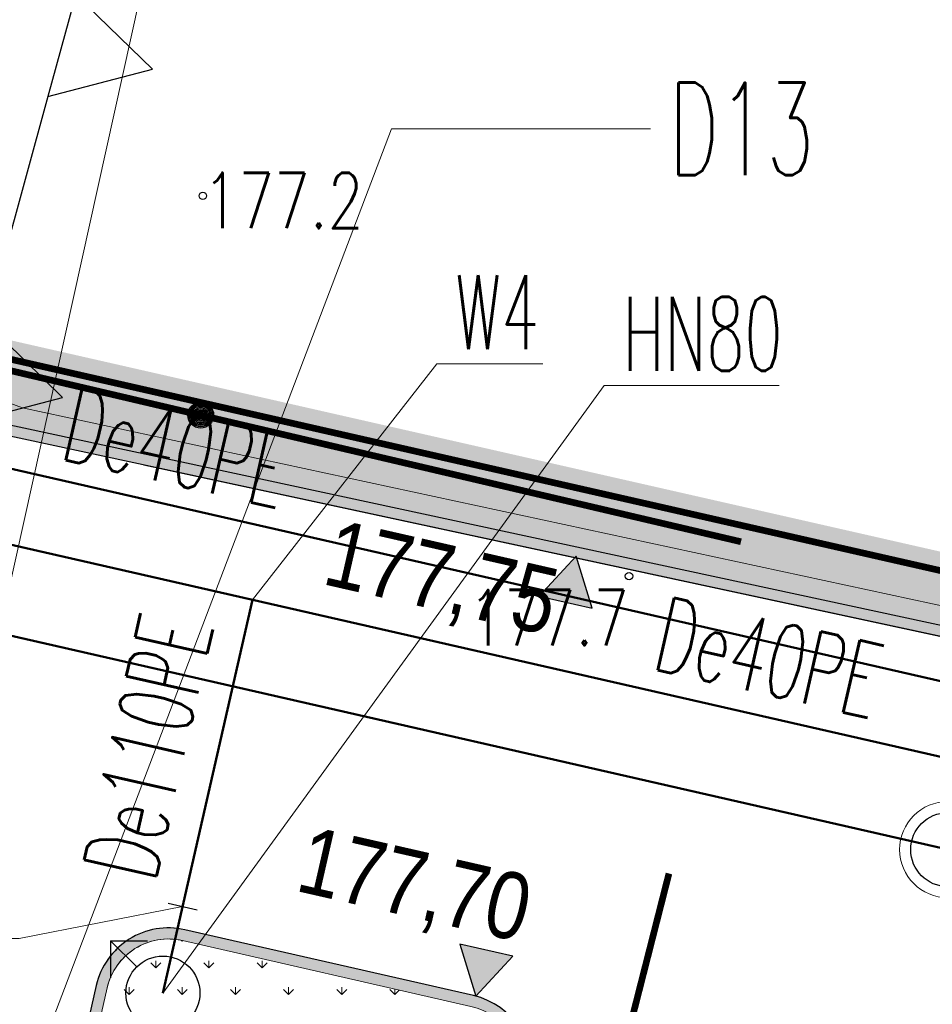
# Model space of a CAD drawing. Header units: metres. Extents: x 964 to 7125, y -212 to 9570.
# Tile 43 of 185: x 1678 to 1691, y 267 to 281. Entities that reach past the tile are written whole.
import ezdxf
from ezdxf import colors
from ezdxf.entities.mleader import LeaderData, LeaderLine
from ezdxf.enums import TextEntityAlignment as Align
from ezdxf.math import Vec2, Vec3

# ---------------------------------------------------------------- set-up
doc = ezdxf.new("R2010")
doc.units = ezdxf.units.M
for name, pattern in [('3901', [0]), ('CENTER2', [1.125, 0.75, -0.125, 0.125, -0.125]), ('CIĄGłA', [0])]:
    doc.linetypes.add(name, pattern=pattern)
for name, color, linetype, lineweight in [('- AGP-1_OPISY', 7, 'Continuous', 13), ('_IE', 240, 'Continuous', 9), ('AGP1_granica_opracow', 7, 'Continuous', 15), ('AGP1_HATCH', 7, 'Continuous', 5), ('AGP1_KRAWEZNIKI GRUBOŚCI', 7, 'Continuous', 15), ('AGP1_KRAWEZNIKI NOWE', 7, 'Continuous', 30), ('AGP1_OPISY', 7, 'Continuous', 13), ('IS-G', 40, 'Continuous', 50), ('IS-G-opis', 46, 'Continuous', 30), ('IS-KD-opis-rzedne', 96, 'Continuous', 30), ('IS-KS', 34, 'Continuous', 50), ('IS-KS-studnie', 34, 'Continuous', 30), ('IS-W', 160, 'Continuous', 50), ('IS-W-armatura', 160, 'Continuous', 30), ('IS-W-opis', 166, 'Continuous', 30), ('LINIE PRZEKROJOWE', 7, 'Continuous', 9)]:
    doc.layers.add(name, color=color, linetype=linetype, lineweight=lineweight)
for name, color, linetype in [('AGP1_linie_nieprzekraczalne', 7, 'Continuous'), ('Dzialki', 7, 'Continuous'), ('OT_Ogrodzenia', 7, 'Continuous'), ('OT_Rzedna', 7, 'Continuous'), ('OTO_L_0', 7, 'Continuous'), ('zz-odwodnienie', 5, 'Continuous')]:
    doc.layers.add(name, color=color, linetype=linetype)
doc.styles.add('ARIAL', font='arial.ttf')
doc.styles.add('IS-0.6', font='simplex.shx', dxfattribs={"width": 0.6})
doc.styles.get("Standard").update_dxf_attribs({"font": 'arial.ttf'})
doc.styles.add('STYL_ARIAL', font='simplex', dxfattribs={"width": 0.75, "oblique": 0.1})
pattern_1 = [(90, (-261.6057629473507, 0), (-0.3592102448, 0.3592102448), [0.09525, -0.6231704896]), (45, (-261.6057629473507, 0), (-0.3592102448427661, 0.3592102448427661), [0.09525, -0.41275]), (135, (-261.6057629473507, 0), (-0.3592102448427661, -0.3592102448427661), [0.09525, -0.41275])]

# ---------------------------------------------------------------- blocks, each defined once
blk = doc.blocks.new('PRZEKRÓJ TERENU OPIS PZT')
at = {"color": 251, "true_color": 0x636466}
blk.add_lwpolyline([(2712.743128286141, -19.58217211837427), (2800.1883275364, -19.29837133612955)], dxfattribs=at)
blk = doc.blocks.new('d_rzędna')
at = {"layer": 'zz-odwodnienie'}
blk.add_hatch(color=0, dxfattribs=at).paths.add_polyline_path([(0, 0), (0.3686594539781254, 0.6385369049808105), (-0.3686594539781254, 0.6385369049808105)])
at = {"layer": 'zz-odwodnienie', "color": 0}
for p, q in [((-0.3686594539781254, 0.6385369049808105), (0, 0)), ((0.3686594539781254, 0.6385369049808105), (-0.3686594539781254, 0.6385369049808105)), ((-0.3686594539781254, 0.6385369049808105), (0, 0)), ((0.3686594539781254, 0.6385369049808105), (-0.3686594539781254, 0.6385369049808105)), ((0, 0), (0.3686594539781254, 0.6385369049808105)), ((0, 0), (0.3686594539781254, 0.6385369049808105))]:
    blk.add_line(p, q, dxfattribs=at)
blk = doc.blocks.new('OTRN')
at = {"color": 0}
blk.add_circle((0, 0), 0.05, dxfattribs=at)
blk = doc.blocks.new('A$C1568745C')
at = {"color": 0, "linetype": 'Continuous', "lineweight": -2}
for p, q in [((-4.656612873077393e-10, 1.000000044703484), (-0.3535534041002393, 0.6464466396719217)), ((4.656612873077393e-10, 0.5000000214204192), (-4.656612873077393e-10, 1.000000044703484)), ((-4.656612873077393e-10, 1.000000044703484), (0.3535534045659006, 0.6464466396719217))]:
    blk.add_line(p, q, dxfattribs=at)
blk.add_circle((0, 0), 0.5000000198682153, dxfattribs=at)
blk = doc.blocks.new('_None', base_point=(2.5, 0))
blk = doc.blocks.new('IS-opis-studni-P-0.6')
at = {"color": 0, "linetype": 'Continuous', "lineweight": 15, "transparency": 16777216}
blk.add_line((0, 0), (3.5, 0), dxfattribs=at)
at = {"color": 0, "linetype": 'Continuous', "lineweight": -2, "transparency": 16777216, "style": 'IS-0.6', "width": 0.6}
for p in [(1.75, 0.25), (1.75, -1.25), (1.75, -2.5)]:
    blk.add_attdef('000,00', text='', height=1, dxfattribs=at).set_placement(p, align=Align.CENTER)
blk.add_attdef('S0', text='', height=1.25, dxfattribs=at).set_placement((3.75, 0), align=Align.MIDDLE_LEFT)

msp = doc.modelspace()

# ---------------------------------------------------------------- leaders
at = {"layer": 'IS-KD-opis-rzedne', "color": 8}
ml = msp.add_multileader_block('Standard', dxfattribs=at)
ml.set_content('IS-opis-studni-P-0.6', color=8)
ml.set_attribute('S0', 'D13', width=0)
ml.set_attribute('000,00', '177,70', width=0)
ml.set_attribute('000,00', '176,40', width=0)
ml.set_attribute('000,00', '', width=0)
ml.set_leader_properties(linetype='Continuous', lineweight=9)
ml.set_arrow_properties(name='NONE')
ml.build(insert=Vec2(0, 0))
ml.multileader.update_dxf_attribs({"has_dogleg": 0, "text_left_attachment_type": 6, "text_right_attachment_type": 6, "dogleg_length": 0, "arrow_head_size": 5, "block_connection_type": 1})
ctx = ml.context
ctx.base_point, ctx.char_height, ctx.arrow_head_size, ctx.landing_gap_size, ctx.plane_origin = Vec3(1683.472070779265, 279.3100434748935), 20, 5, 5, Vec3(1683.760820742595, 260.6077173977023)
ctx.left_attachment, ctx.right_attachment, ctx.text_align_type, ctx.attachment_type = 6, 6, 2, 1
notes = []
notes.append((ctx, [(1, (1, 1, 0), (1683.472070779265, 279.3100434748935), (1, 0), 0, [(0, [(1677.539129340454, 263.7144860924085)], 0, [])])]))
ctx.block.insert = Vec3(1683.472070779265, 279.3100434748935)
for ctx, leaders in notes:
    for number, flags, end, landing, length, lines in leaders:
        leader = LeaderData()
        leader.index, (leader.has_last_leader_line, leader.has_dogleg_vector, leader.attachment_direction) = number, flags
        leader.last_leader_point, leader.dogleg_vector, leader.dogleg_length = Vec3(end), Vec3(landing), length
        for number, points, colour, breaks in lines:
            line = LeaderLine()
            line.index, line.vertices, line.color, line.breaks = number, Vec3.list(points), colors.encode_raw_color(colour), breaks
            leader.lines.append(line)
        ctx.leaders.append(leader)

# ---------------------------------------------------------------- next in the draw order: block references
at = {"layer": 'LINIE PRZEKROJOWE', "color": 8, "linetype": 'CIĄGłA', "lineweight": 5, "rotation": 77.33843703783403}
msp.add_blockref('PRZEKRÓJ TERENU OPIS PZT', (1049.121817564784, -2439.27793463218), dxfattribs=at)

# ---------------------------------------------------------------- next in the draw order: hatches: boundary and pattern name
at = {"layer": 'AGP1_HATCH', "transparency": 33554625}
h = msp.add_hatch(dxfattribs=at)
h.set_pattern_fill('GRASS', color=8, scale=0.02)
h.set_pattern_definition(pattern_1)
edge = h.paths.add_edge_path()
edge.add_line((1656.421609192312, 281.1750997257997), (1656.12732490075, 280.1037389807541))
edge.add_arc((1693.613011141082, 442.3996465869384), 166.5687194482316, 256.9943948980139, 258.1500133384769)
edge.add_line((1659.408129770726, 279.380738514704), (1659.687923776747, 279.3204852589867))
edge.add_line((1659.687923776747, 279.3204852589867), (1659.805812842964, 279.8679188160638))
edge.add_line((1659.805812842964, 279.8679188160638), (1661.428610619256, 279.5184515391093))
edge.add_line((1661.428610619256, 279.5184515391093), (1661.310721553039, 278.9710179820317))
edge.add_line((1661.310721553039, 278.9710179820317), (1671.858992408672, 276.6994623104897))
edge.add_line((1671.858992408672, 276.6994623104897), (1672.890124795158, 277.4314030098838))
edge.add_line((1672.890124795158, 277.4314030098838), (1656.421609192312, 281.1750997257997))
edge = h.paths.add_edge_path()
edge.add_line((1672.890124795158, 277.4314030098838), (1671.858992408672, 276.6994623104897))
edge.add_line((1671.858992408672, 276.6994623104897), (1700.067020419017, 270.6249021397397))
edge.add_arc((1697.571881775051, 261.9819229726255), 8.995932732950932, -9.899978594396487, 73.89711847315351, ccw=False)
edge.add_line((1706.433859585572, 260.4352636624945), (1699.674548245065, 230.8202579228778))
edge.add_line((1699.674548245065, 230.8202579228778), (1699.038714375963, 230.9653696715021))
edge.add_line((1699.038714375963, 230.9653696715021), (1697.659528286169, 224.9226379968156))
edge.add_line((1697.659528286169, 224.9226379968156), (1693.427565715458, 225.8885363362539))
edge.add_line((1693.427565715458, 225.8885363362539), (1694.802276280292, 231.9116583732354))
edge.add_line((1694.802276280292, 231.9116583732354), (1691.417076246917, 230.9890328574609))
edge.add_line((1691.417076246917, 230.9890328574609), (1687.619809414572, 231.8557167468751))
edge.add_line((1687.619809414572, 231.8557167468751), (1687.208875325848, 230.0552605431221))
edge.add_line((1687.208875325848, 230.0552605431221), (1682.488514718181, 231.1293036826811))
edge.add_line((1682.488514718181, 231.1293036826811), (1682.900170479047, 232.9329218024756))
edge.add_line((1682.900170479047, 232.9329218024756), (1676.827230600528, 234.319002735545))
edge.add_line((1676.827230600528, 234.319002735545), (1675.092447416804, 235.4907377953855))
edge.add_arc((1674.59275734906, 234.8031445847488), 0.8499850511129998, 53.99321822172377, 167.1431079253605)
edge.add_line((1673.764082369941, 234.992280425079), (1672.473484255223, 229.3376865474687))
edge.add_line((1672.473484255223, 229.3376865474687), (1668.330036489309, 230.2833823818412))
edge.add_line((1668.330036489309, 230.2833823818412), (1668.697188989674, 231.8920150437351))
edge.add_line((1668.697188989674, 231.8920150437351), (1649.540477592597, 236.2643211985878))
edge.add_line((1649.540477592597, 236.2643211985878), (1649.540154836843, 236.2643948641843))
edge.add_line((1649.540154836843, 236.2643948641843), (1649.974062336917, 238.1655061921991))
edge.add_line((1649.974062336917, 238.1655061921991), (1646.074028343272, 239.0556455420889))
edge.add_line((1646.074028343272, 239.0556455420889), (1646.786081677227, 242.1754179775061))
edge.add_line((1646.786081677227, 242.1754179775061), (1651.996839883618, 262.8037986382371))
edge.add_arc((1649.233634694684, 263.5017936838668), 2.849999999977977, 345.8234528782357, 357.692915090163)
edge.add_line((1652.081324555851, 263.3870659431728), (1652.175551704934, 265.7259047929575))
edge.add_line((1652.175551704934, 265.7259047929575), (1643.651609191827, 234.6850997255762))
edge.add_line((1643.651609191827, 234.6850997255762), (1698.061609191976, 222.3150997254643))
edge.add_line((1698.061609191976, 222.3150997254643), (1709.121609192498, 269.1950997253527))
edge.add_line((1709.121609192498, 269.1950997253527), (1672.890124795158, 277.4314030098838))
at = {"layer": 'AGP1_HATCH', "transparency": 33554477}
h = msp.add_hatch(color=8, dxfattribs=at)
h.dxf.hatch_style = 1
h.paths.add_polyline_path([(1695.781931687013, 225.8640364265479), (1694.027059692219, 226.2645664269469), (1695.2442260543, 231.597427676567), (1696.999097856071, 231.1968974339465)], flags=16)
edge = h.paths.add_edge_path()
edge.add_arc((1698.717042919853, 465.5645542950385), 190.2882127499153, 257.0703403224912, 258.0782477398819)
edge.add_line((1659.408129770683, 279.3807385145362), (1700.062718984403, 270.6258284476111))
edge.add_line((1700.062718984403, 270.6258284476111), (1700.067878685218, 270.6246543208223))
edge.add_arc((1697.571881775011, 261.981922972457), 8.99593273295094, -9.899978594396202, 73.8914287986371, ccw=False)
edge.add_line((1706.433859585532, 260.4352636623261), (1699.674548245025, 230.8202579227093))
edge.add_line((1699.674548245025, 230.8202579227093), (1699.038714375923, 230.9653696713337))
edge.add_line((1699.038714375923, 230.9653696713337), (1697.659528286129, 224.9226379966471))
edge.add_line((1697.659528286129, 224.9226379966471), (1693.429270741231, 225.8924517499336))
edge.add_line((1693.429270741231, 225.8924517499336), (1694.808442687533, 231.9351207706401))
edge.add_line((1694.808442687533, 231.9351207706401), (1694.802276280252, 231.911658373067))
edge.add_line((1694.802276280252, 231.911658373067), (1691.417076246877, 230.9890328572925))
edge.add_line((1691.417076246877, 230.9890328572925), (1687.619809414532, 231.855716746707))
edge.add_line((1687.619809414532, 231.855716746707), (1687.208875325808, 230.0552605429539))
edge.add_line((1687.208875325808, 230.0552605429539), (1682.488514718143, 231.1293036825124))
edge.add_line((1682.488514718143, 231.1293036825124), (1682.900170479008, 232.9329218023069))
edge.add_line((1682.900170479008, 232.9329218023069), (1676.827230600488, 234.3190027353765))
edge.add_line((1676.827230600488, 234.3190027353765), (1675.092447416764, 235.4907377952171))
edge.add_arc((1674.59275734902, 234.8031445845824), 0.8499850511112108, 53.99321822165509, 167.1431079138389)
edge.add_line((1673.764082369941, 234.9922804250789), (1672.473484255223, 229.3376865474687))
edge.add_line((1672.473484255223, 229.3376865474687), (1668.330036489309, 230.2833823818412))
edge.add_line((1668.330036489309, 230.2833823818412), (1668.697188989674, 231.8920150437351))
edge.add_line((1668.697188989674, 231.8920150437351), (1649.540477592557, 236.2643211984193))
edge.add_line((1649.540477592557, 236.2643211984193), (1649.540209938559, 236.2646362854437))
edge.add_line((1649.540209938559, 236.2646362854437), (1649.974117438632, 238.1657476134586))
edge.add_line((1649.974117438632, 238.1657476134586), (1646.074028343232, 239.0556455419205))
edge.add_line((1646.074028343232, 239.0556455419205), (1646.786081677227, 242.1754179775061))
edge.add_line((1646.786081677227, 242.1754179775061), (1651.996839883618, 262.8037986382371))
edge.add_arc((1649.233634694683, 263.5017936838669), 2.849999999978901, 345.8234528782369, 357.6929150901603)
edge.add_line((1652.081324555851, 263.3870659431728), (1652.176031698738, 265.7378188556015))
edge.add_line((1652.176031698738, 265.7378188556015), (1652.3519190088, 266.3773577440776))
edge.add_line((1652.3519190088, 266.3773577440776), (1652.231202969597, 263.3810276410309))
edge.add_arc((1649.233634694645, 263.501793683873), 3.000000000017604, 345.82345287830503, 357.69291509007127, ccw=False)
edge.add_line((1652.142271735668, 262.767062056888), (1646.932321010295, 242.1420404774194))
edge.add_line((1646.932321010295, 242.1420404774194), (1649.857107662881, 241.4744904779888))
edge.add_arc((1649.632042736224, 240.497337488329), 1.002737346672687, -9.8722114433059, 77.02943066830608, ccw=False)
edge.add_line((1650.619932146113, 240.3254168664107), (1649.720050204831, 236.3771931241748))
edge.add_line((1649.720050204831, 236.3771931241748), (1672.72777492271, 231.1259360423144))
edge.add_line((1672.72777492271, 231.1259360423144), (1673.617843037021, 235.0256579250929))
edge.add_arc((1674.59275734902, 234.8031445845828), 0.9999850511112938, 54.147005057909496, 167.143107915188, ccw=False)
edge.add_line((1675.178456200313, 235.6136548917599), (1676.887949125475, 234.4590017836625))
edge.add_line((1676.887949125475, 234.4590017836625), (1691.413853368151, 231.143625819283))
edge.add_line((1691.413853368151, 231.143625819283), (1694.840114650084, 232.077442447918))
edge.add_line((1694.840114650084, 232.077442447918), (1699.561685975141, 230.999872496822))
edge.add_line((1699.561685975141, 230.999872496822), (1706.286755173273, 260.464850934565))
edge.add_arc((1697.571881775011, 261.9819229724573), 8.845932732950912, 350.1249919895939, 433.863969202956)
edge.add_line((1700.030332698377, 270.4793664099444), (1659.317902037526, 279.2464152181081))
edge.add_arc((1693.613011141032, 442.3996465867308), 166.7187194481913, 256.9978913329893, 258.1291453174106, ccw=False)
edge.add_line((1656.103480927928, 279.9552974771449), (1656.139164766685, 280.1010047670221))
h = msp.add_hatch(color=8, dxfattribs=at)
h.dxf.hatch_style = 1
h.paths.add_polyline_path([(1681.679460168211, 259.3846310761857), (1697.034582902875, 255.8799613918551), (1694.241082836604, 243.6407100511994), (1678.885967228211, 247.1454113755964)], flags=16)
edge = h.paths.add_edge_path(flags=16)
edge.add_line((1685.185346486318, 266.4311739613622), (1685.040709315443, 265.797470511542))
edge.add_line((1685.040709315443, 265.797470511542), (1679.483617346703, 267.0658272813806))
edge.add_line((1679.483617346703, 267.0658272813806), (1679.628254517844, 267.6995307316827))
edge.add_arc((1680.456943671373, 267.5103898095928), 0.8500000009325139, 77.14298656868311, 167.1429865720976, ccw=False)
edge.add_line((1680.646084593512, 268.3390789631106), (1684.545798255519, 267.449004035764))
edge.add_arc((1684.356657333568, 266.62031488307), 0.8500000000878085, -12.857013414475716, 77.14298656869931, ccw=False)
edge = h.paths.add_edge_path()
edge.add_line((1698.17639700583, 256.3886637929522), (1688.505109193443, 258.5960247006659))
edge.add_line((1688.505109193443, 258.5960247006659), (1688.983524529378, 260.6921210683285))
edge.add_line((1688.983524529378, 260.6921210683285), (1693.438948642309, 259.675210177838))
edge.add_line((1693.438948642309, 259.675210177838), (1694.663688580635, 265.0732275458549))
edge.add_arc((1694.414363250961, 264.1511328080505), 0.9552077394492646, 74.86959213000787, 168.3871311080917)
edge.add_line((1693.478708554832, 264.3434141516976), (1692.630909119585, 260.6289252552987))
edge.add_line((1692.630909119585, 260.6289252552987), (1684.441510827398, 262.4980825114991))
edge.add_line((1684.441510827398, 262.4980825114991), (1685.331585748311, 266.3977961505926))
edge.add_arc((1684.356657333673, 266.6203148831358), 1.000000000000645, 347.1429865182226, 437.1429865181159)
edge.add_line((1684.579176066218, 267.5952432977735), (1680.679462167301, 268.4853182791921))
edge.add_arc((1680.456943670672, 267.5103898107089), 1.000000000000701, 77.1430003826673, 167.1429865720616)
edge.add_line((1679.482015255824, 267.732908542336), (1679.304000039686, 266.9529658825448))
edge.add_line((1679.304000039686, 266.9529658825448), (1684.178626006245, 265.8403759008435))
edge.add_line((1684.178626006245, 265.8403759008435), (1682.821279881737, 259.8933084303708))
edge.add_line((1682.821279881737, 259.8933084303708), (1678.937735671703, 260.7796816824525))
edge.add_arc((1678.715134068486, 259.7827054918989), 1.021524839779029, 77.41362849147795, 166.3037866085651)
edge.add_line((1677.72265652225, 260.0245759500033), (1675.690284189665, 251.1200781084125))
edge.add_arc((1679.595507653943, 250.0981039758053), 4.03673152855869, 165.3349000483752, 256.6501541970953)
edge.add_line((1678.663441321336, 246.1704515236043), (1693.05116376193, 242.886582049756))
edge.add_arc((1693.490240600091, 244.8367181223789), 1.998954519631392, 257.3113330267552, 345.5301534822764)
edge.add_line((1695.425786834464, 244.3372384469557), (1698.17639700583, 256.3886637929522))
at = {"layer": 'AGP1_HATCH', "transparency": 33554625}
h = msp.add_hatch(dxfattribs=at)
h.set_pattern_fill('GRASS', color=8, scale=0.02)
h.set_pattern_definition(pattern_1)
h.paths.add_polyline_path([(1684.545798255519, 267.4490040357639), (1680.646084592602, 268.3390789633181, 0.4142135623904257), (1679.628254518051, 267.6995307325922), (1679.483617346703, 267.0658272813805), (1684.358259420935, 265.9532336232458), (1685.040709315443, 265.7974705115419), (1685.185346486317, 266.4311739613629, 0.4142135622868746)])

# ---------------------------------------------------------------- next in the draw order: linework, layer by layer
at = {"layer": '- AGP-1_OPISY', "color": 8, "linetype": 'CIĄGłA', "lineweight": 0}
msp.add_lwpolyline([(1700.030332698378, 270.4793664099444), (1680.122651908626, 274.7663030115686)], dxfattribs=at)
msp.add_lwpolyline([(1685.153570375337, 265.6178535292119), (1685.153570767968, 265.6178534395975), (1685.331585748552, 266.3977961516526, 0.4142135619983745), (1684.579176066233, 267.5952432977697), (1680.679462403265, 268.4853182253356, 0.4142135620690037), (1679.482015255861, 267.7329085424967), (1679.304000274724, 266.9529658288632), (1684.178644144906, 265.8403717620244)], format="xyb", dxfattribs=at)
msp.add_lwpolyline([(1679.483617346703, 267.0658272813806), (1685.040709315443, 265.7974705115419), (1685.185346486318, 266.4311739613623, 0.4142135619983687), (1684.545798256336, 267.4490040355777), (1680.646084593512, 268.3390789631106, 0.4142135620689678), (1679.628254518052, 267.6995307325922)], format="xyb", close=True, dxfattribs=at)
at = {"layer": '_IE', "color": 8, "linetype": 'CIĄGłA', "lineweight": 0}
for p, q in [((1676.890977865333, 276.1272935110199), (1678.483586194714, 275.5393752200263)), ((1678.483586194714, 275.5393752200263), (1699.453457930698, 271.0237055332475))]:
    msp.add_line(p, q, dxfattribs=at)
at = {"layer": 'AGP1_granica_opracow', "color": 8, "linetype": 'CENTER2', "lineweight": 9, "ltscale": 5, "const_width": 0.5}
msp.add_lwpolyline([(1709.121609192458, 269.1950997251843), (1656.421609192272, 281.1750997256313), (1643.651609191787, 234.6850997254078), (1698.061609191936, 222.3150997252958), (1709.121609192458, 269.1950997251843)], dxfattribs=at)
at = {"layer": 'AGP1_KRAWEZNIKI GRUBOŚCI', "color": 8}
msp.add_lwpolyline([(1685.040709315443, 265.7974705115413), (1685.185346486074, 266.4311739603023, 0.4142135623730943), (1684.545798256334, 267.4490040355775), (1680.64608459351, 268.3390789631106, 0.4142135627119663), (1679.62825451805, 267.6995307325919), (1679.483617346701, 267.06582728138), (1685.040709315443, 265.7974705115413)], format="xyb", dxfattribs=at)
at = {"layer": 'AGP1_KRAWEZNIKI NOWE', "color": 8, "linetype": 'CIĄGłA'}
for p, q in [((1659.408129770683, 279.3807385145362), (1700.062718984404, 270.6258284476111)), ((1700.030332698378, 270.4793664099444), (1659.317902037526, 279.2464152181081)), ((1684.579176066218, 267.5952432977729), (1680.679462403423, 268.4853182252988)), ((1679.482015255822, 267.7329085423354), (1679.30400027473, 266.952965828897))]:
    msp.add_line(p, q, dxfattribs=at)
for centre, radius, start, end in [((1680.456943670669, 267.5103898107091), 1.000000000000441, 77.1429865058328, 167.1429865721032), ((1684.356657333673, 266.6203148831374), 0.9999999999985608, 347.1429865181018, 77.14298651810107)]:
    msp.add_arc(centre, radius, start, end, dxfattribs=at)
at = {"layer": 'AGP1_linie_nieprzekraczalne', "color": 8, "ltscale": 0.05}
for points in [[(1680.042777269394, 284.181864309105), (1678.825930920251, 279.7461358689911), (1680.240624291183, 280.1165402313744), (1679.204756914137, 281.1270573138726)], [(1680.042777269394, 284.181864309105), (1678.825930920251, 279.7461358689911), (1680.240624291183, 280.1165402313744), (1679.204756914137, 281.1270573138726)], [(1678.825930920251, 279.7461358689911), (1677.609084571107, 275.3104074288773), (1679.023777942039, 275.6808117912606), (1677.987910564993, 276.6913288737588)], [(1678.825930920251, 279.7461358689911), (1677.609084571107, 275.3104074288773), (1679.023777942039, 275.6808117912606), (1677.987910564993, 276.6913288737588)]]:
    msp.add_lwpolyline(points, dxfattribs=at)
at = {"layer": 'Dzialki', "color": 8, "const_width": 0.09}
msp.add_lwpolyline([(1709.121609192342, 269.195099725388), (1656.421609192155, 281.175099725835)], dxfattribs=at)
at = {"layer": 'IS-G', "color": 8}
msp.add_line((1692.576714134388, 271.4626169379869), (1659.22631818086, 279.0745470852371), dxfattribs=at)
at = {"layer": 'IS-KS', "color": 8}
msp.add_line((1690.989235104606, 269.5683689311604), (1656.435611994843, 277.4549249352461), dxfattribs=at)
at = {"layer": 'IS-KS-studnie', "color": 8, "lineweight": 9}
msp.add_circle((1690.989235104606, 269.5683689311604), 0.65, dxfattribs=at)
at = {"layer": 'IS-KS-studnie', "color": 8}
msp.add_circle((1690.989235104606, 269.5683689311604), 0.5, dxfattribs=at)
at = {"layer": 'IS-W', "color": 8}
for p, q in [((1691.950366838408, 270.5798587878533), (1664.747599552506, 276.7886475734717)), ((1680.381702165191, 267.6301322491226), (1681.594432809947, 272.9435082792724))]:
    msp.add_line(p, q, dxfattribs=at)
at = {"layer": 'IS-W-armatura', "color": 8}
msp.add_line((1680.45373893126, 268.8445500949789), (1680.843710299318, 268.7555426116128), dxfattribs=at)
at = {"layer": 'OT_Ogrodzenia', "color": 251, "linetype": '3901', "true_color": 0x636466, "const_width": 0.09}
for points in [[(1688.19490919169, 273.7294997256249), (1653.381609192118, 281.8850997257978)], [(1687.221609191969, 269.2450997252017), (1678.531609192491, 235.1450997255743)]]:
    msp.add_lwpolyline(points, dxfattribs=at)
at = {"layer": 'OT_Ogrodzenia', "color": 251, "true_color": 0x636466}
for radius in [0.175, 0.1575, 0.14, 0.1225, 0.105, 0.0875, 0.07, 0.0525, 0.035]:
    msp.add_circle((1680.892609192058, 275.4401997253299), radius, dxfattribs=at)
at = {"layer": 'OTO_L_0', "color": 8, "linetype": '3901', "const_width": 0.175}
msp.add_lwpolyline([(1693.946209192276, 272.376699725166), (1688.19490919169, 273.7294997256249)], dxfattribs=at)

# ---------------------------------------------------------------- next in the draw order: block references
at = {"layer": 'IS-W-armatura', "color": 8, "rotation": 45.00000000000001}
msp.add_blockref('A$C1568745C', (1680.381702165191, 267.6301322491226), dxfattribs=at)
at = {"layer": 'OT_Rzedna', "color": 251, "true_color": 0x636466}
for p in [(1680.921609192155, 278.4050997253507), (1686.681609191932, 273.265099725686)]:
    msp.add_blockref('OTRN', p, dxfattribs=at)
at = {"layer": 'zz-odwodnienie', "color": 8, "linetype": 'CIĄGłA', "lineweight": 0, "rotation": 167.1429865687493}
msp.add_blockref('d_rzędna', (1685.968125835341, 273.5351064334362), dxfattribs=at)
at = {"layer": 'zz-odwodnienie', "color": 8, "rotation": 347.152963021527}
msp.add_blockref('d_rzędna', (1684.610363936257, 267.5876152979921), dxfattribs=at)

# ---------------------------------------------------------------- next in the draw order: texts
at = {"layer": 'IS-G-opis', "color": 8, "style": 'IS-0.6', "width": 0.6}
msp.add_text('De40PE', height=0.9999999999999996, rotation=347.1429879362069, dxfattribs=at).set_placement((1678.967686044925, 274.8551765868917))
at = {"layer": 'IS-W-opis', "color": 8, "style": 'IS-0.6', "width": 0.6}
for s, rotation, p in [('De40PE', 347.1429879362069, (1686.970808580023, 272.0183353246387)), ('De110PE', 77.14298793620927, (1680.271867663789, 269.1093781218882))]:
    msp.add_text(s, height=0.9999999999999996, rotation=rotation, dxfattribs=at).set_placement(p)
at = {"layer": 'OT_Rzedna', "color": 251, "true_color": 0x636466, "style": 'STYL_ARIAL', "width": 0.75}
msp.add_text('177.2', height=0.75, dxfattribs=at).set_placement((1680.921609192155, 278.3425997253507), align=Align.MIDDLE_LEFT)
msp.add_text('177.7', height=0.75, dxfattribs=at).set_placement((1686.681609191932, 273.077599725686), align=Align.TOP_RIGHT)
at = {"layer": 'zz-odwodnienie', "color": 8, "char_height": 0.9, "width": 5.784085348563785, "attachment_point": 1, "rotation": 347.14298656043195}
for s, insert in [('{\\fArial Narrow|b0|i0|c238|p34;177,75}', (1682.715172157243, 274.0407596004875)), ('{\\fArial Narrow|b0|i0|c238|p34;177,70}', (1682.352505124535, 269.8940341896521))]:
    msp.add_mtext(s, dxfattribs=dict(at, insert=insert))

# ---------------------------------------------------------------- next in the draw order: leaders
at = {"layer": 'AGP1_OPISY', "color": 8}
ml = msp.add_multileader_mtext('Standard', dxfattribs=at)
ml.set_content('ZNAK PODŚWIETLANY\\P"WJAZD/WYJAZD"', color=8, style='ARIAL')
ml.set_leader_properties()
ml.build(insert=Vec2(0, 0))
ml.multileader.update_dxf_attribs({"arrow_head_size": 1})
ctx = ml.context
ctx.base_point, ctx.char_height, ctx.arrow_head_size, ctx.landing_gap_size, ctx.plane_origin = Vec3(1685.848427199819, 293.7986883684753), 1, 1, 0.08, Vec3(1706.478403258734, 285.699049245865)
ctx.text_align_type = 1
notes = []
notes.append((ctx, [(0, (1, 1, 0), (1685.548143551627, 293.7986883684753), (1, 0), 0.3002836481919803, [(0, [(1660.875714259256, 279.4329491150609)], 0, [])])]))
ctx.mtext.insert, ctx.mtext.width, ctx.mtext.defined_height, ctx.mtext.alignment, ctx.mtext.flow_direction = Vec3(1693.516080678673, 294.3072149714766), 22.31043766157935, 9.297092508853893, 2, 5
ml = msp.add_multileader_mtext('Standard', dxfattribs=at)
ml.set_content('ZNAK PODŚWIETLANY\\P"WODA-POWIETRZE-ODKURZACZ"', color=8, style='ARIAL')
ml.set_leader_properties()
ml.build(insert=Vec2(0, 0))
ml.multileader.update_dxf_attribs({"arrow_head_size": 1})
ctx = ml.context
ctx.base_point, ctx.char_height, ctx.arrow_head_size, ctx.landing_gap_size, ctx.plane_origin = Vec3(1704.669255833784, 289.2081840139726), 1, 1, 0.08, Vec3(1759.516888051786, 270.9621453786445)
ctx.text_align_type = 1
notes.append((ctx, [(0, (1, 1, 0), (1704.368972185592, 289.2081840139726), (1, 0), 0.3002836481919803, [(0, [(1689.51528380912, 260.0578935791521)], 0, [])])]))
ctx.mtext.insert, ctx.mtext.width, ctx.mtext.defined_height, ctx.mtext.alignment, ctx.mtext.flow_direction = Vec3(1716.316786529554, 289.716710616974), 22.31043766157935, 9.297092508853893, 2, 5
at = {"layer": 'IS-W-opis', "color": 8}
ml = msp.add_multileader_mtext('Standard', dxfattribs=at)
ml.set_content('W4', color=8, style='IS-0.6')
ml.set_leader_properties(linetype='Continuous', lineweight=9)
ml.set_arrow_properties(name='NONE')
ml.build(insert=Vec2(0, 0))
ml.multileader.update_dxf_attribs({"has_dogleg": 0, "text_left_attachment_type": 6, "text_right_attachment_type": 6, "dogleg_length": 0, "arrow_head_size": 0.25})
ctx = ml.context
ctx.base_point, ctx.char_height, ctx.arrow_head_size, ctx.landing_gap_size, ctx.plane_origin, ctx.plane_x_axis, ctx.plane_y_axis = Vec3(1684.084071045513, 276.1343378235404), 1, 0.25, 0.25, Vec3(1637.992634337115, 271.9970706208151), Vec3(1, -5.419996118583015e-10), Vec3(5.419996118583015e-10, 1)
ctx.left_attachment, ctx.right_attachment = 6, 6
notes.append((ctx, [(0, (1, 1, 0), (1684.084071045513, 276.1343378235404), (1, -5.419996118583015e-10), 0, [(0, [(1681.594432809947, 272.9435082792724)], 0, [])])]))
ctx.mtext.insert, ctx.mtext.text_direction, ctx.mtext.rotation, ctx.mtext.line_spacing_style, ctx.mtext.flow_direction = Vec3(1684.334071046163, 277.3343378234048), Vec3(1, -5.419996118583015e-10), 6.283185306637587, 2, 5
ml = msp.add_multileader_mtext('Standard', dxfattribs=at)
ml.set_content('HN80', color=8, style='IS-0.6')
ml.set_leader_properties(linetype='Continuous', lineweight=9)
ml.set_arrow_properties(name='NONE')
ml.build(insert=Vec2(0, 0))
ml.multileader.update_dxf_attribs({"has_dogleg": 0, "text_left_attachment_type": 6, "text_right_attachment_type": 6, "dogleg_length": 0, "arrow_head_size": 0.25})
ctx = ml.context
ctx.base_point, ctx.char_height, ctx.arrow_head_size, ctx.landing_gap_size, ctx.plane_origin, ctx.plane_x_axis, ctx.plane_y_axis = Vec3(1686.345310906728, 275.8395748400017), 1, 0.25, 0.25, Vec3(1650.26494690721, 278.9381846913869), Vec3(1, -5.419996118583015e-10), Vec3(5.419996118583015e-10, 1)
ctx.left_attachment, ctx.right_attachment = 6, 6
notes.append((ctx, [(0, (1, 1, 0), (1686.345310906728, 275.8395748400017), (1, -5.419996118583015e-10), 0, [(0, [(1680.381702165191, 267.6301322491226)], 0, [])])]))
ctx.mtext.insert, ctx.mtext.text_direction, ctx.mtext.rotation, ctx.mtext.line_spacing_style, ctx.mtext.flow_direction = Vec3(1686.595310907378, 277.0395748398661), Vec3(1, -5.419996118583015e-10), 6.283185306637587, 2, 5
ml = msp.add_multileader_mtext('Standard', dxfattribs=at)
ml.set_content('z', color=8, style='IS-0.6')
ml.set_leader_properties(linetype='Continuous', lineweight=9)
ml.set_arrow_properties(name='NONE')
ml.build(insert=Vec2(0, 0))
ml.multileader.update_dxf_attribs({"has_dogleg": 0, "text_left_attachment_type": 6, "text_right_attachment_type": 6, "dogleg_length": 0, "arrow_head_size": 0.25})
ctx = ml.context
ctx.base_point, ctx.char_height, ctx.arrow_head_size, ctx.landing_gap_size, ctx.plane_origin, ctx.plane_x_axis, ctx.plane_y_axis = Vec3(1677.626988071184, 268.3678854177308), 1, 0.25, 0.25, Vec3(1645.623686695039, 266.8064052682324), Vec3(1, -5.419996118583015e-10), Vec3(5.419996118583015e-10, 1)
ctx.left_attachment, ctx.right_attachment, ctx.text_align_type = 6, 6, 2
notes.append((ctx, [(1, (1, 1, 0), (1678.441273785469, 268.3678854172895), (-1, 5.419996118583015e-10), 0, [(0, [(1680.648724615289, 268.8000463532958)], 0, [])])]))
ctx.mtext.insert, ctx.mtext.text_direction, ctx.mtext.rotation, ctx.mtext.alignment, ctx.mtext.line_spacing_style, ctx.mtext.flow_direction = Vec3(1678.19127378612, 269.5678854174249), Vec3(1, -5.419996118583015e-10), 6.283185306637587, 3, 2, 5
for ctx, leaders in notes:
    for number, flags, end, landing, length, lines in leaders:
        leader = LeaderData()
        leader.index, (leader.has_last_leader_line, leader.has_dogleg_vector, leader.attachment_direction) = number, flags
        leader.last_leader_point, leader.dogleg_vector, leader.dogleg_length = Vec3(end), Vec3(landing), length
        for number, points, colour, breaks in lines:
            line = LeaderLine()
            line.index, line.vertices, line.color, line.breaks = number, Vec3.list(points), colors.encode_raw_color(colour), breaks
            leader.lines.append(line)
        ctx.leaders.append(leader)

doc.saveas('drawing.dxf')
